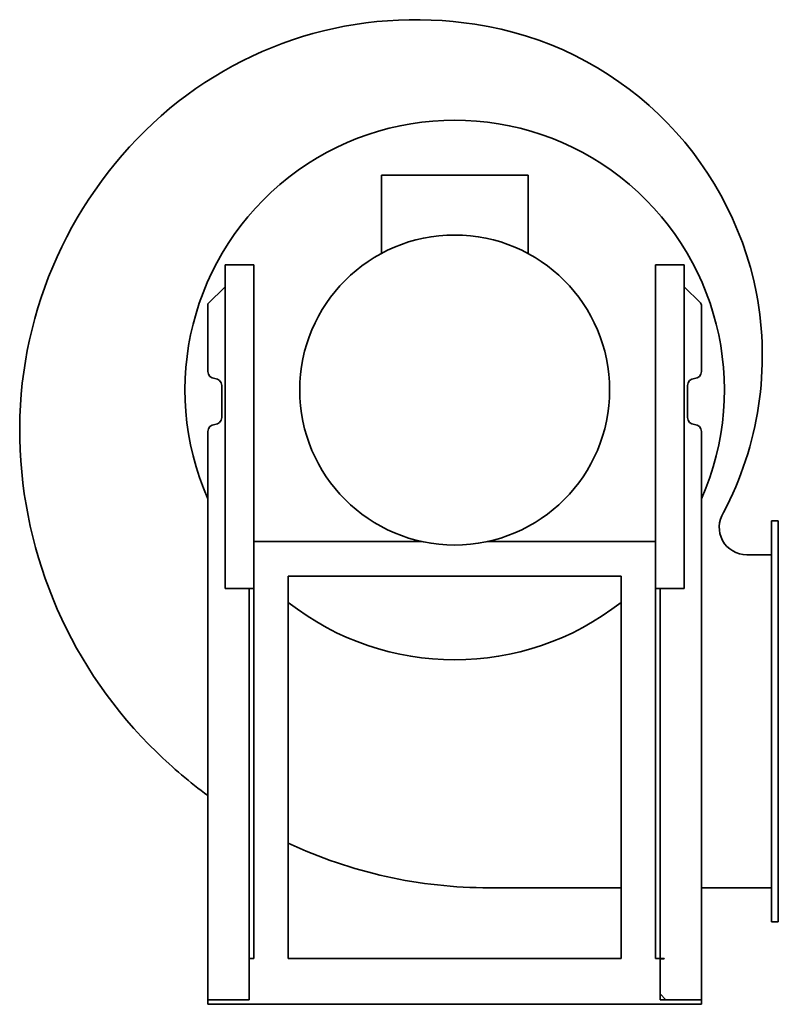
# Model space of a CAD drawing. Header units: millimetres. Extents: x 510 to 1170, y 165 to 1023.
import ezdxf

# ---------------------------------------------------------------- set-up
doc = ezdxf.new("R2010")
doc.units = ezdxf.units.MM
doc.header["$LTSCALE"] = 4
doc.layers.add('Krawędzie widoczne(ISO)', color=7, linetype='Continuous', lineweight=35, true_color=0x262659)

msp = doc.modelspace()

# ---------------------------------------------------------------- linework, layer by layer
at = {"layer": 'Krawędzie widoczne(ISO)'}
for p, q in [((952.66, 887.35), (824.66, 887.35)), ((824.66, 887.35), (824.66, 819.19)), ((952.66, 887.35), (952.66, 819.02)), ((688.5, 809.4), (688.5, 527.26)), ((713.5, 809.4), (688.5, 809.4)), ((713.5, 568.24), (713.5, 809.4)), ((1088.5, 809.4), (1063.5, 809.4)), ((1063.5, 809.4), (1063.5, 568.24)), ((1088.5, 809.4), (1088.5, 527.26)), ((673.5, 775.24), (688.5, 790.24)), ((1088.5, 790.24), (1102.62, 776.12)), ((673.5, 716.24), (673.5, 775.24)), ((1103.5, 774), (1103.5, 716.24)), ((685.5, 704.24), (685.5, 676.24)), ((1091.5, 676.24), (1091.5, 704.24)), ((673.5, 169.24), (673.5, 664.24)), ((1103.5, 664.24), (1103.5, 169.24)), ((1164.5, 580.19), (1164.5, 586.19)), ((1164.5, 586.19), (1170.5, 586.19)), ((1170.5, 586.19), (1170.5, 580.19)), ((1164.5, 580.19), (1164.5, 243.19)), ((1170.5, 243.19), (1170.5, 580.19)), ((713.5, 205.24), (713.5, 568.24)), ((713.5, 568.24), (860.2, 568.24)), ((916.8, 568.24), (1063.5, 568.24)), ((1063.5, 568.24), (1063.5, 205.24)), ((1164.5, 556.69), (1142.99, 556.69)), ((743.5, 205.24), (743.5, 538.24)), ((1033.5, 538.24), (743.5, 538.24)), ((1033.5, 205.24), (1033.5, 538.24)), ((688.5, 527.26), (713.5, 527.26)), ((709.5, 527.26), (709.5, 205.24)), ((1063.5, 527.26), (1088.5, 527.26)), ((1067.5, 205.24), (1067.5, 527.26)), ((918.6, 266.69), (1033.5, 266.69)), ((1103.5, 266.69), (1164.5, 266.69)), ((1164.5, 237.19), (1164.5, 243.19)), ((1170.5, 243.19), (1170.5, 237.19)), ((1164.5, 237.19), (1170.5, 237.19)), ((713.5, 205.24), (709.5, 205.24)), ((709.5, 205.24), (709.5, 169.24)), ((743.5, 205.24), (1033.5, 205.24)), ((1063.5, 205.24), (1067.5, 205.24)), ((1067.5, 169.24), (1067.5, 205.24)), ((1067.5, 205.24), (1070.5, 205.24)), ((1070.75, 204.74), (1067.5, 204.74)), ((1070.5, 205.24), (1070.75, 205.24)), ((1072.5, 169.24), (1067.5, 174.24)), ((709.5, 169.24), (673.5, 169.24)), ((673.5, 169.24), (673.5, 165.24)), ((1103.5, 165.24), (673.5, 165.24)), ((1103.5, 169.24), (1067.5, 169.24)), ((1103.5, 165.24), (1103.5, 169.24))]:
    msp.add_line(p, q, dxfattribs=at)
msp.add_circle((888.5, 700.24), 135, dxfattribs=at)
for centre, radius, start, end in [((854.45, 687.47), 335.29, 81.12777, 133.01105), ((863.01, 728.01), 293.92, 11.03014, 81.55786), ((888.5, 700.24), 235, 336.19062, 203.80938), ((874.92, 665.36), 365.42, 132.99245, 181.17966), ((863.69, 730.16), 292.86, 332.20235, 10.64304), ((1100.5, 774), 3, 0, 45), ((679.5, 716.24), 6, 180, 270), ((1097.5, 716.24), 6, 270, 0), ((679.5, 704.24), 6, 0, 90), ((1097.5, 704.24), 6, 90, 180), ((679.5, 664.24), 6, 90, 180), ((679.5, 676.24), 6, 270, 0), ((1097.5, 676.24), 6, 180, 270), ((1097.5, 664.24), 6, 0, 90), ((900.21, 666.01), 390.72, 181.19977, 226.04616), ((1142.99, 580.69), 24, 147.49305, 270), ((888.5, 700.24), 235, 231.90106, 308.09894), ((918.6, 680.88), 414.2, 225.64242, 233.7184), ((918.6, 680.88), 414.2, 244.99149, 270), ((1070.75, 204.99), 0.25, 270, 90)]:
    msp.add_arc(centre, radius, start, end, dxfattribs=at)

doc.saveas('drawing.dxf')
